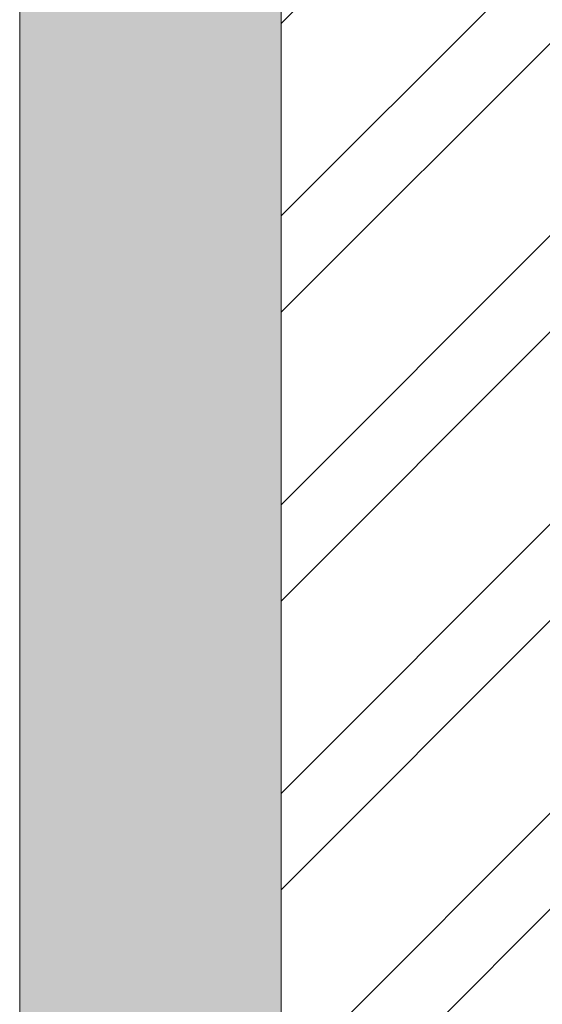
# Model space of a CAD drawing. Header units: millimetres. Extents: x 811 to 573824, y 137 to 100812.
# Tile 60 of 143: x 449831 to 450119, y 70243 to 70785. Entities that reach past the tile are written whole.
import ezdxf

# ---------------------------------------------------------------- set-up
doc = ezdxf.new("R2010")
doc.units = ezdxf.units.MM
doc.header["$LTSCALE"] = 3
doc.header["$MEASUREMENT"] = 0
doc.layers.add('EXIST BRICKWORK', color=7, linetype='Continuous', lineweight=0)
doc.layers.add('NEW BRICKWORK', color=1, linetype='Continuous', lineweight=0)

# ---------------------------------------------------------------- blocks, each defined once
blk = doc.blocks.new('EXISTING BRICKWORK')
at = {"layer": 'EXIST BRICKWORK'}
h = blk.add_hatch(color=8, dxfattribs=at)
h.dxf.hatch_style = 1
h.paths.add_polyline_path([(458407.82, 63424.31), (458407.82, 63543.31), (449974.93, 63543.31), (449974.93, 80495.77), (449830.93, 80495.77), (449830.93, 63424.31)])
at = {"layer": 'EXIST BRICKWORK', "elevation": 0.12}
blk.add_lwpolyline([(458407.82, 63424.31), (458407.82, 63543.31), (449974.93, 63543.31), (449974.93, 80495.77), (449830.93, 80495.77), (449830.93, 63424.31), (458407.82, 63424.31)], dxfattribs=at)

msp = doc.modelspace()

# ---------------------------------------------------------------- hatches: boundary and pattern name
at = {"layer": 'NEW BRICKWORK'}
h = msp.add_hatch(dxfattribs=at)
h.set_pattern_fill('ANSI32', color=256, scale=300)
h.set_pattern_definition([(45, (6227957.61, 2343389.85), (-79.5495129, 79.5495129), []), (45, (6228010.64, 2343389.85), (-79.5495129, 79.5495129), [])])
h.paths.add_polyline_path([(454988.76, 74895.53), (455774.76, 74895.53), (455774.76, 75695.53), (455924.76, 75695.53), (455924.76, 74895.53), (460965.58, 74895.53), (460965.58, 76695.53), (460355.58, 76695.53), (460355.58, 76845.53), (460965.58, 76845.53), (460965.58, 80395.77), (459665.58, 80395.77), (459665.58, 77895.53), (458665.58, 77895.53), (458665.58, 76845.53), (459455.58, 76845.53), (459455.58, 76695.53), (458515.58, 76695.53), (458515.58, 76895.53), (458265.58, 76895.53), (458265.58, 77045.53), (458515.58, 77045.53), (458515.58, 77895.53), (456615.58, 77895.53), (456615.58, 77045.53), (456865.58, 77045.53), (456865.58, 76895.53), (456465.58, 76895.53), (456465.58, 77895.53), (454874.76, 77895.53), (454874.76, 78045.53), (459515.58, 78045.53), (459515.58, 80395.77), (450124.93, 80395.77), (450124.93, 76795.53), (450924.93, 76795.53), (450924.93, 76645.53), (450124.93, 76645.53), (450124.93, 70885.19), (451024.93, 70885.19), (451024.92, 70735.19), (450124.93, 70735.19), (450124.93, 63643.31), (458407.82, 63643.31), (458407.82, 63543.31), (449974.93, 63543.31), (449974.93, 80495.77), (461065.58, 80495.77), (461065.58, 70992.75), (460965.58, 70892.75), (460965.58, 74695.53), (454988.76, 74695.53)])

# ---------------------------------------------------------------- linework, layer by layer
at = {"layer": 'NEW BRICKWORK', "elevation": 0.12}
msp.add_lwpolyline([(451024.93, 70885.19), (451024.92, 70735.19), (450124.93, 70735.19), (450124.93, 63643.31), (458407.82, 63643.31), (458407.82, 63543.31), (449974.93, 63543.31), (449974.93, 80495.77)], dxfattribs=at)

# ---------------------------------------------------------------- block references
at = {"layer": 'EXIST BRICKWORK'}
msp.add_blockref('EXISTING BRICKWORK', (0, 0), dxfattribs=at)

doc.saveas('drawing.dxf')
